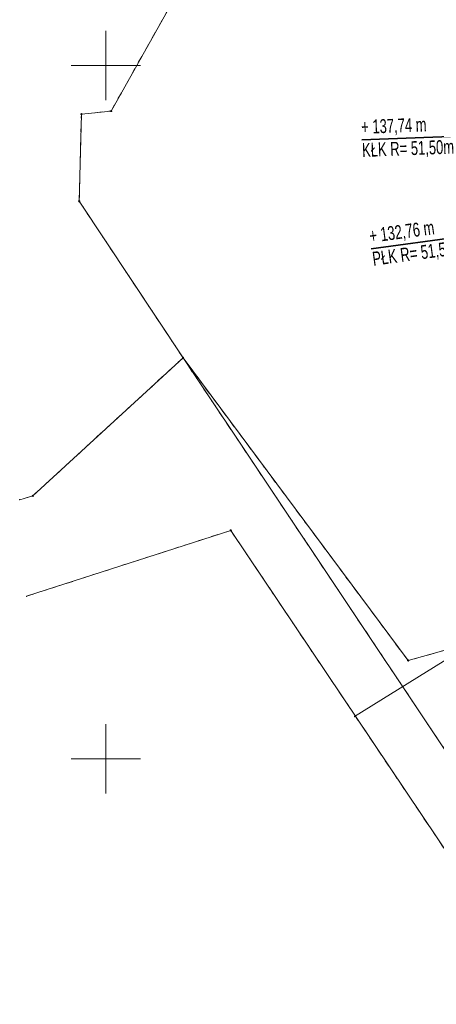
# Model space of a CAD drawing. Extents: x 6456700 to 6518119, y 5963420 to 5980059.
# Tile 202 of 256: x 6512413 to 6512443, y 5966431 to 5966502. Entities that reach past the tile are written whole.
import ezdxf

# ---------------------------------------------------------------- set-up
doc = ezdxf.new("R2010")
doc.units = 0
doc.header["$MEASUREMENT"] = 0
doc.linetypes.add('L_0_03', pattern=[1, 0.5, -0.5])
doc.layers.get('0').update_dxf_attribs({"color": 2, "linetype": 'CONTINUOUS', "lineweight": 5})
for name, color, linetype, lineweight in [('18mm Kreska ciągła', 7, 'CONTINUOUS', 18), ('203_punkt_graniczny', 7, 'CONTINUOUS', 18), ('218_kontur_uzytku_gruntowego', 96, 'L_0_03', 18), ('219_dzialka_ewidencyjna', 7, 'CONTINUOUS', 18), ('35mm Ciągła', 7, 'CONTINUOUS', 35), ('przewod_elektroenergetyczny_podziemny', 7, 'CONTINUOUS', 18), ('siatka_krzyrzy', 7, 'CONTINUOUS', 18)]:
    doc.layers.add(name, color=color, linetype=linetype, lineweight=lineweight)
doc.styles.add('Znaczniki', font='GOTHIC.TTF', dxfattribs={"width": 0.7})

# ---------------------------------------------------------------- blocks, each defined once
blk = doc.blocks.new('mdcp_nowa')
at = {"layer": '203_punkt_graniczny', "linetype": 'Continuous', "lineweight": 18}
for points in [[(6495148.24, 5982946.435, 1), (6495148.24, 5982946.525, 1)], [(6495150.39, 5982946.665, 1), (6495150.39, 5982946.755, 1)], [(6495148.09, 5982940.155, 1), (6495148.09, 5982940.245, 1)], [(6495155.57, 5982928.865, 1), (6495155.57, 5982928.955, 1)], [(6495144.74, 5982918.915, 1), (6495144.74, 5982919.005, 1)], [(6495159.01, 5982916.425, 1), (6495159.01, 5982916.515, 1)], [(6495171.79, 5982907.045, 1), (6495171.79, 5982907.135, 1)]]:
    blk.add_hatch(color=18, dxfattribs=at).paths.add_polyline_path(points)
for p in [(6495143.796, 5982918.677), (6495144.289, 5982911.723), (6495144.289, 5982911.722)]:
    blk.add_point(p)
at = {"layer": '203_punkt_graniczny', "color": 7, "linetype": 'Continuous', "lineweight": 18}
for centre in [(6495148.24, 5982946.48), (6495150.39, 5982946.71), (6495148.09, 5982940.2), (6495155.57, 5982928.91), (6495144.74, 5982918.96), (6495159.01, 5982916.47), (6495171.79, 5982907.09)]:
    blk.add_circle(centre, 0.045, dxfattribs=at)
at = {"layer": '203_punkt_graniczny'}
for p in [(6495148.24, 5982946.48), (6495150.39, 5982946.71), (6495148.09, 5982940.2), (6495155.57, 5982928.91), (6495144.74, 5982918.96), (6495159.01, 5982916.47), (6495171.79, 5982907.09)]:
    blk.add_point(p, dxfattribs=at)
at = {"layer": '218_kontur_uzytku_gruntowego', "lineweight": 18, "flags": 128}
for points in [[(6495150.39, 5982946.71), (6495157.72, 5982959.78)], [(6495148.09, 5982940.2), (6495148.24, 5982946.48)], [(6495148.24, 5982946.48), (6495150.39, 5982946.71)], [(6495155.57, 5982928.91), (6495148.09, 5982940.2)], [(6495155.57, 5982928.91), (6495144.74, 5982918.96)], [(6495185.12, 5982884.67), (6495155.57, 5982928.91)], [(6495171.79, 5982907.09), (6495155.57, 5982928.91)], [(6495144.74, 5982918.96), (6495143.796, 5982918.677)], [(6495144.289, 5982911.723), (6495159.01, 5982916.47)], [(6495159.01, 5982916.47), (6495181.93, 5982882.3)], [(6495188.14, 5982911.65), (6495171.79, 5982907.09)]]:
    blk.add_lwpolyline(points, dxfattribs=at)
at = {"layer": '218_kontur_uzytku_gruntowego'}
for p in [(6495148.24, 5982946.48), (6495148.24, 5982946.48), (6495150.39, 5982946.71), (6495150.39, 5982946.71), (6495148.09, 5982940.2), (6495148.09, 5982940.2), (6495155.57, 5982928.91), (6495155.57, 5982928.91), (6495155.57, 5982928.91), (6495155.57, 5982928.91), (6495155.57, 5982928.91), (6495155.57, 5982928.91), (6495144.74, 5982918.96), (6495144.74, 5982918.96), (6495144.74, 5982918.96), (6495144.74, 5982918.96), (6495159.01, 5982916.47), (6495159.01, 5982916.47), (6495171.79, 5982907.09), (6495171.79, 5982907.09)]:
    blk.add_point(p, dxfattribs=at)
at = {"layer": '219_dzialka_ewidencyjna', "color": 3, "linetype": 'Continuous', "lineweight": 18, "flags": 128}
for points in [[(6495157.72, 5982959.78), (6495150.39, 5982946.71)], [(6495148.24, 5982946.48), (6495148.09, 5982940.2)], [(6495150.39, 5982946.71), (6495148.24, 5982946.48)], [(6495148.09, 5982940.2), (6495155.57, 5982928.91)], [(6495155.57, 5982928.91), (6495144.74, 5982918.96)], [(6495155.57, 5982928.91), (6495185.12, 5982884.67)], [(6495155.57, 5982928.91), (6495171.79, 5982907.09)], [(6495144.74, 5982918.96), (6495143.796, 5982918.677)], [(6495144.289, 5982911.722), (6495159.01, 5982916.47)], [(6495159.01, 5982916.47), (6495181.93, 5982882.3)], [(6495171.79, 5982907.09), (6495188.14, 5982911.65)]]:
    blk.add_lwpolyline(points, dxfattribs=at)
at = {"layer": '219_dzialka_ewidencyjna', "color": 3}
for p in [(6495148.24, 5982946.48), (6495148.24, 5982946.48), (6495150.39, 5982946.71), (6495150.39, 5982946.71), (6495148.09, 5982940.2), (6495148.09, 5982940.2), (6495155.57, 5982928.91), (6495155.57, 5982928.91), (6495155.57, 5982928.91), (6495155.57, 5982928.91), (6495144.74, 5982918.96), (6495144.74, 5982918.96), (6495159.01, 5982916.47), (6495159.01, 5982916.47), (6495171.79, 5982907.09), (6495171.79, 5982907.09)]:
    blk.add_point(p, dxfattribs=at)
at = {"layer": 'przewod_elektroenergetyczny_podziemny', "color": 1, "linetype": 'Continuous', "lineweight": 18, "flags": 128}
blk.add_lwpolyline([(6495211.15, 5982939.2), (6495206.88, 5982931.92), (6495188.7, 5982915.93), (6495167.93, 5982903.05)], dxfattribs=at)
at = {"layer": 'przewod_elektroenergetyczny_podziemny'}
blk.add_point((6495167.93, 5982903.05), dxfattribs=at)
at = {"layer": 'siatka_krzyrzy', "linetype": 'Continuous', "lineweight": 18, "flags": 128}
for points in [[(6495150, 5982947.5), (6495150, 5982952.5)], [(6495147.5, 5982950), (6495152.5, 5982950)], [(6495150, 5982897.5), (6495150, 5982902.5)], [(6495147.5, 5982900), (6495152.5, 5982900)]]:
    blk.add_lwpolyline(points, dxfattribs=at)

msp = doc.modelspace()

# ---------------------------------------------------------------- block references
at = {"linetype": 'ByBlock'}
msp.add_blockref('mdcp_nowa', (17268.786, -16450.998), dxfattribs=at)

# ---------------------------------------------------------------- next in the draw order: linework, layer by layer
at = {"layer": '35mm Ciągła'}
for p, q in [((6512467.211, 5966494.775), (6512437.233, 5966493.635)), ((6512467.641, 5966489.812), (6512437.913, 5966485.781))]:
    msp.add_line(p, q, dxfattribs=at)

# ---------------------------------------------------------------- next in the draw order: texts
at = {"layer": '18mm Kreska ciągła', "char_height": 1, "attachment_point": 4, "style": 'Znaczniki'}
for s, insert, rotation in [('+ 137,74 m\\PKŁK R= 51,50m', (6512437.233, 5966493.635), 2.177), ('+ 132,76 m\\PPŁK R= 51,50m', (6512437.913, 5966485.781), 7.72141)]:
    msp.add_mtext(s, dxfattribs=dict(at, insert=insert, rotation=rotation))

doc.saveas('drawing.dxf')
